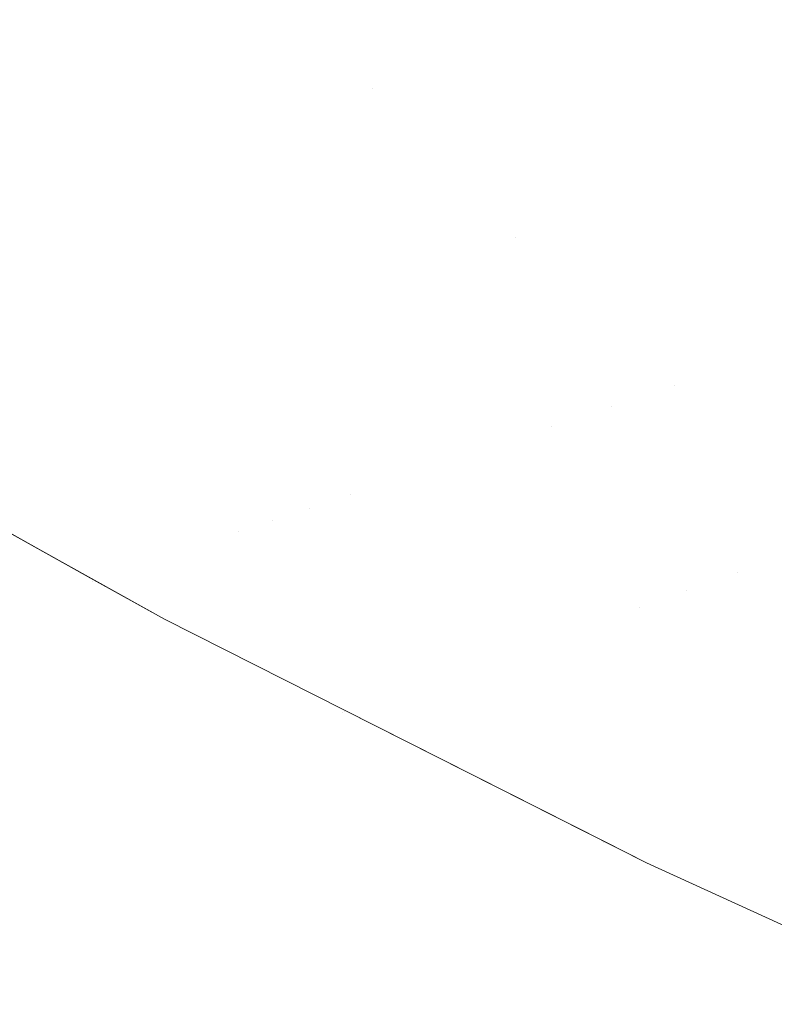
# Model space of a CAD drawing. Header units: centimetres. Extents: x -62 to 63, y 4 to 6.
# Tile 163 of 256: x -19.9074 to -19.8847, y 4.5635 to 4.5931. Entities that reach past the tile are written whole.
import ezdxf

# ---------------------------------------------------------------- set-up
doc = ezdxf.new("R2010")
doc.units = ezdxf.units.CM
doc.header["$LTSCALE"] = 2.54
doc.layers.add('Lucido design-1', color=7, linetype='Continuous')

# ---------------------------------------------------------------- blocks, each defined once
blk = doc.blocks.new('Gruppo-4-1')
at = {"color": 7, "linetype": 'Continuous', "lineweight": 9}
blk.add_3dface([(-61.851453, 5.900212, -2276.22217), (-61.851453, 4.300212, -2276.22217), (62.978378, 4.300212, -2276.22217), (62.978378, 5.900212, -2276.22217)], dxfattribs=at)
for points, invisible_edges in [([(-19.890693, 4.592881, -2276.669608), (-19.896775, 4.596611, -2276.669608), (-19.894102, 4.597379, -2276.667449), (-19.888065, 4.593677, -2276.667449)], 15), ([(-19.893207, 4.59212, -2276.671794), (-19.899332, 4.595877, -2276.671794), (-19.896775, 4.596611, -2276.669608), (-19.890693, 4.592881, -2276.669608)], 15), ([(-19.900567, 4.595522, -2276.672897), (-19.899332, 4.595877, -2276.671794), (-19.893207, 4.59212, -2276.671794), (-19.895605, 4.591394, -2276.674006)], 15), ([(-19.895605, 4.591394, -2276.674006), (-19.901772, 4.595175, -2276.674006), (-19.900567, 4.595522, -2276.672897)], 11), ([(-19.882475, 4.59537, -2276.663225), (-19.876245, 4.591744, -2276.663225), (-19.879044, 4.590851, -2276.665321), (-19.885325, 4.594507, -2276.665321)], 15), ([(-19.902947, 4.594838, -2276.67512), (-19.901772, 4.595175, -2276.674006), (-19.895605, 4.591394, -2276.674006), (-19.896761, 4.591044, -2276.67512)], 15), ([(-19.896761, 4.591044, -2276.67512), (-19.897888, 4.590702, -2276.676241), (-19.904093, 4.594508, -2276.676241), (-19.902947, 4.594838, -2276.67512)], 15), ([(-19.905209, 4.594188, -2276.677366), (-19.904093, 4.594508, -2276.676241), (-19.897888, 4.590702, -2276.676241), (-19.898985, 4.59037, -2276.677366)], 15), ([(-19.885325, 4.594507, -2276.665321), (-19.879044, 4.590851, -2276.665321), (-19.881735, 4.589992, -2276.667449), (-19.888065, 4.593677, -2276.667449)], 15), ([(-19.898985, 4.59037, -2276.677366), (-19.900052, 4.590047, -2276.678496), (-19.906295, 4.593876, -2276.678496), (-19.905209, 4.594188, -2276.677366)], 15), ([(-19.907351, 4.593572, -2276.67963), (-19.906295, 4.593876, -2276.678496), (-19.900052, 4.590047, -2276.678496), (-19.90109, 4.589733, -2276.67963)], 15), ([(-19.90109, 4.589733, -2276.67963), (-19.902099, 4.589427, -2276.680769), (-19.908376, 4.593277, -2276.680769), (-19.907351, 4.593572, -2276.67963)], 15), ([(-19.888065, 4.593677, -2276.667449), (-19.881735, 4.589992, -2276.667449), (-19.884316, 4.589169, -2276.669608), (-19.890693, 4.592881, -2276.669608)], 15), ([(-19.909372, 4.592991, -2276.681912), (-19.908376, 4.593277, -2276.680769), (-19.902099, 4.589427, -2276.680769), (-19.903078, 4.589131, -2276.681912)], 15), ([(-19.903078, 4.589131, -2276.681912), (-19.904027, 4.588843, -2276.683058), (-19.910338, 4.592714, -2276.683058), (-19.909372, 4.592991, -2276.681912)], 15), ([(-19.911273, 4.592445, -2276.684208), (-19.910338, 4.592714, -2276.683058), (-19.904027, 4.588843, -2276.683058), (-19.904946, 4.588565, -2276.684208)], 15), ([(-19.890693, 4.592881, -2276.669608), (-19.884316, 4.589169, -2276.669608), (-19.886784, 4.588381, -2276.671794), (-19.893207, 4.59212, -2276.671794)], 15), ([(-19.904946, 4.588565, -2276.684208), (-19.905836, 4.588295, -2276.68536), (-19.912178, 4.592185, -2276.68536), (-19.911273, 4.592445, -2276.684208)], 15), ([(-19.913053, 4.591934, -2276.686516), (-19.912178, 4.592185, -2276.68536), (-19.905836, 4.588295, -2276.68536), (-19.906696, 4.588035, -2276.686516)], 15), ([(-19.893207, 4.59212, -2276.671794), (-19.886784, 4.588381, -2276.671794), (-19.88914, 4.58763, -2276.674006), (-19.895605, 4.591394, -2276.674006)], 15), ([(-19.906696, 4.588035, -2276.686516), (-19.907527, 4.587783, -2276.687674), (-19.913898, 4.591691, -2276.687674), (-19.913053, 4.591934, -2276.686516)], 15), ([(-19.896761, 4.591044, -2276.67512), (-19.895605, 4.591394, -2276.674006), (-19.88914, 4.58763, -2276.674006), (-19.891381, 4.586915, -2276.676241)], 15), ([(-19.891381, 4.586915, -2276.676241), (-19.897888, 4.590702, -2276.676241), (-19.896761, 4.591044, -2276.67512)], 11), ([(-19.898985, 4.59037, -2276.677366), (-19.897888, 4.590702, -2276.676241), (-19.891381, 4.586915, -2276.676241), (-19.892458, 4.586571, -2276.677366)], 15), ([(-19.892458, 4.586571, -2276.677366), (-19.893507, 4.586237, -2276.678496), (-19.900052, 4.590047, -2276.678496), (-19.898985, 4.59037, -2276.677366)], 15), ([(-19.90109, 4.589733, -2276.67963), (-19.900052, 4.590047, -2276.678496), (-19.893507, 4.586237, -2276.678496), (-19.894526, 4.585912, -2276.67963)], 15), ([(-19.894526, 4.585912, -2276.67963), (-19.895516, 4.585596, -2276.680769), (-19.902099, 4.589427, -2276.680769), (-19.90109, 4.589733, -2276.67963)], 15), ([(-19.903078, 4.589131, -2276.681912), (-19.902099, 4.589427, -2276.680769), (-19.895516, 4.585596, -2276.680769), (-19.896478, 4.585289, -2276.681912)], 15), ([(-19.896478, 4.585289, -2276.681912), (-19.89741, 4.584992, -2276.683058), (-19.904027, 4.588843, -2276.683058), (-19.903078, 4.589131, -2276.681912)], 15), ([(-19.880061, 4.584666, -2276.671794), (-19.886784, 4.588381, -2276.671794), (-19.884316, 4.589169, -2276.669608), (-19.877639, 4.58548, -2276.669608)], 15), ([(-19.904946, 4.588565, -2276.684208), (-19.904027, 4.588843, -2276.683058), (-19.89741, 4.584992, -2276.683058), (-19.898313, 4.584703, -2276.684208)], 15), ([(-19.898313, 4.584703, -2276.684208), (-19.899187, 4.584425, -2276.68536), (-19.905836, 4.588295, -2276.68536), (-19.904946, 4.588565, -2276.684208)], 15), ([(-19.906696, 4.588035, -2276.686516), (-19.905836, 4.588295, -2276.68536), (-19.899187, 4.584425, -2276.68536), (-19.900031, 4.584155, -2276.686516)], 15), ([(-19.882371, 4.58389, -2276.674006), (-19.88914, 4.58763, -2276.674006), (-19.886784, 4.588381, -2276.671794), (-19.880061, 4.584666, -2276.671794)], 15), ([(-19.900031, 4.584155, -2276.686516), (-19.900847, 4.583895, -2276.687674), (-19.907527, 4.587783, -2276.687674), (-19.906696, 4.588035, -2276.686516)], 15), ([(-19.908328, 4.587541, -2276.688833), (-19.907527, 4.587783, -2276.687674), (-19.900847, 4.583895, -2276.687674), (-19.901633, 4.583644, -2276.688833)], 15), ([(-19.884569, 4.583151, -2276.676241), (-19.891381, 4.586915, -2276.676241), (-19.88914, 4.58763, -2276.674006), (-19.882371, 4.58389, -2276.674006)], 15), ([(-19.909841, 4.587083, -2276.691158), (-19.909099, 4.587307, -2276.689995), (-19.902391, 4.583402, -2276.689995), (-19.903119, 4.58317, -2276.691158)], 15), ([(-19.901633, 4.583644, -2276.688833), (-19.902391, 4.583402, -2276.689995), (-19.909099, 4.587307, -2276.689995), (-19.908328, 4.587541, -2276.688833)], 15), ([(-19.903119, 4.58317, -2276.691158), (-19.903819, 4.582947, -2276.692323), (-19.910553, 4.586867, -2276.692323), (-19.909841, 4.587083, -2276.691158)], 15), ([(-19.904489, 4.582733, -2276.693488), (-19.905131, 4.582528, -2276.694654), (-19.91189, 4.586462, -2276.694654), (-19.911236, 4.58666, -2276.693488)], 15), ([(-19.911236, 4.58666, -2276.693488), (-19.910553, 4.586867, -2276.692323), (-19.903819, 4.582947, -2276.692323), (-19.904489, 4.582733, -2276.693488)], 15), ([(-19.892458, 4.586571, -2276.677366), (-19.891381, 4.586915, -2276.676241), (-19.884569, 4.583151, -2276.676241), (-19.886654, 4.58245, -2276.678496)], 15), ([(-19.912515, 4.586273, -2276.695821), (-19.91189, 4.586462, -2276.694654), (-19.905131, 4.582528, -2276.694654), (-19.905745, 4.582332, -2276.695821)], 15), ([(-19.886654, 4.58245, -2276.678496), (-19.893507, 4.586237, -2276.678496), (-19.892458, 4.586571, -2276.677366)], 11), ([(-19.913677, 4.585921, -2276.698154), (-19.913111, 4.586093, -2276.696987), (-19.90633, 4.582146, -2276.696987), (-19.906887, 4.581968, -2276.698154)], 15), ([(-19.905745, 4.582332, -2276.695821), (-19.90633, 4.582146, -2276.696987), (-19.913111, 4.586093, -2276.696987), (-19.912515, 4.586273, -2276.695821)], 15), ([(-19.894526, 4.585912, -2276.67963), (-19.893507, 4.586237, -2276.678496), (-19.886654, 4.58245, -2276.678496), (-19.887654, 4.582114, -2276.67963)], 15), ([(-19.906887, 4.581968, -2276.698154), (-19.907415, 4.581799, -2276.699319), (-19.914216, 4.585758, -2276.699319), (-19.913677, 4.585921, -2276.698154)], 15), ([(-19.887654, 4.582114, -2276.67963), (-19.888625, 4.581788, -2276.680769), (-19.895516, 4.585596, -2276.680769), (-19.894526, 4.585912, -2276.67963)], 15), ([(-19.896478, 4.585289, -2276.681912), (-19.895516, 4.585596, -2276.680769), (-19.888625, 4.581788, -2276.680769), (-19.889568, 4.581471, -2276.681912)], 15), ([(-19.889568, 4.581471, -2276.681912), (-19.890482, 4.581164, -2276.683058), (-19.89741, 4.584992, -2276.683058), (-19.896478, 4.585289, -2276.681912)], 15), ([(-19.898313, 4.584703, -2276.684208), (-19.89741, 4.584992, -2276.683058), (-19.890482, 4.581164, -2276.683058), (-19.891368, 4.580866, -2276.684208)], 15), ([(-19.891368, 4.580866, -2276.684208), (-19.892225, 4.580578, -2276.68536), (-19.899187, 4.584425, -2276.68536), (-19.898313, 4.584703, -2276.684208)], 15), ([(-19.900031, 4.584155, -2276.686516), (-19.899187, 4.584425, -2276.68536), (-19.892225, 4.580578, -2276.68536), (-19.893053, 4.5803, -2276.686516)], 15), ([(-19.893053, 4.5803, -2276.686516), (-19.893853, 4.580031, -2276.687674), (-19.900847, 4.583895, -2276.687674), (-19.900031, 4.584155, -2276.686516)], 15), ([(-19.901633, 4.583644, -2276.688833), (-19.900847, 4.583895, -2276.687674), (-19.893853, 4.580031, -2276.687674), (-19.894625, 4.579772, -2276.688833)], 15), ([(-19.903119, 4.58317, -2276.691158), (-19.902391, 4.583402, -2276.689995), (-19.895368, 4.579522, -2276.689995), (-19.896082, 4.579282, -2276.691158)], 15), ([(-19.894625, 4.579772, -2276.688833), (-19.895368, 4.579522, -2276.689995), (-19.902391, 4.583402, -2276.689995), (-19.901633, 4.583644, -2276.688833)], 15), ([(-19.896082, 4.579282, -2276.691158), (-19.896768, 4.579051, -2276.692323), (-19.903819, 4.582947, -2276.692323), (-19.903119, 4.58317, -2276.691158)], 15), ([(-19.884569, 4.583151, -2276.676241), (-19.877449, 4.579416, -2276.676241), (-19.879491, 4.578693, -2276.678496), (-19.886654, 4.58245, -2276.678496)], 15), ([(-19.904489, 4.582733, -2276.693488), (-19.903819, 4.582947, -2276.692323), (-19.896768, 4.579051, -2276.692323), (-19.897426, 4.57883, -2276.693488)], 15), ([(-19.905745, 4.582332, -2276.695821), (-19.905131, 4.582528, -2276.694654), (-19.898056, 4.578618, -2276.694654), (-19.898658, 4.578416, -2276.695821)], 15), ([(-19.897426, 4.57883, -2276.693488), (-19.898056, 4.578618, -2276.694654), (-19.905131, 4.582528, -2276.694654), (-19.904489, 4.582733, -2276.693488)], 15), ([(-19.898658, 4.578416, -2276.695821), (-19.899231, 4.578223, -2276.696987), (-19.90633, 4.582146, -2276.696987), (-19.905745, 4.582332, -2276.695821)], 15), ([(-19.887654, 4.582114, -2276.67963), (-19.886654, 4.58245, -2276.678496), (-19.879491, 4.578693, -2276.678496), (-19.881422, 4.57801, -2276.680769)], 15), ([(-19.899778, 4.57804, -2276.698154), (-19.900296, 4.577866, -2276.699319), (-19.907415, 4.581799, -2276.699319), (-19.906887, 4.581968, -2276.698154)], 15), ([(-19.906887, 4.581968, -2276.698154), (-19.90633, 4.582146, -2276.696987), (-19.899231, 4.578223, -2276.696987), (-19.899778, 4.57804, -2276.698154)], 15), ([(-19.881422, 4.57801, -2276.680769), (-19.888625, 4.581788, -2276.680769), (-19.887654, 4.582114, -2276.67963)], 11), ([(-19.900787, 4.577701, -2276.700485), (-19.901251, 4.577545, -2276.701649), (-19.908389, 4.581489, -2276.701649), (-19.907916, 4.58164, -2276.700485)], 15), ([(-19.907916, 4.58164, -2276.700485), (-19.907415, 4.581799, -2276.699319), (-19.900296, 4.577866, -2276.699319), (-19.900787, 4.577701, -2276.700485)], 15), ([(-19.889568, 4.581471, -2276.681912), (-19.888625, 4.581788, -2276.680769), (-19.881422, 4.57801, -2276.680769), (-19.883241, 4.577366, -2276.683058)], 15), ([(-19.902097, 4.57726, -2276.703974), (-19.909251, 4.581214, -2276.703974), (-19.908834, 4.581347, -2276.702812)], 11), ([(-19.908834, 4.581347, -2276.702812), (-19.908389, 4.581489, -2276.701649), (-19.901251, 4.577545, -2276.701649), (-19.902097, 4.57726, -2276.703974)], 15), ([(-19.883241, 4.577366, -2276.683058), (-19.890482, 4.581164, -2276.683058), (-19.889568, 4.581471, -2276.681912)], 11), ([(-19.902836, 4.577012, -2276.706291), (-19.910005, 4.580973, -2276.706291), (-19.909642, 4.581089, -2276.705134)], 11), ([(-19.909642, 4.581089, -2276.705134), (-19.909251, 4.581214, -2276.703974), (-19.902097, 4.57726, -2276.703974), (-19.902836, 4.577012, -2276.706291)], 15), ([(-19.891368, 4.580866, -2276.684208), (-19.890482, 4.581164, -2276.683058), (-19.883241, 4.577366, -2276.683058), (-19.884948, 4.576761, -2276.68536)], 15), ([(-19.904001, 4.57662, -2276.710899), (-19.911193, 4.580594, -2276.710899), (-19.910652, 4.580767, -2276.7086), (-19.90347, 4.576799, -2276.7086)], 15), ([(-19.90347, 4.576799, -2276.7086), (-19.910652, 4.580767, -2276.7086), (-19.910342, 4.580866, -2276.707447)], 11), ([(-19.910342, 4.580866, -2276.707447), (-19.910005, 4.580973, -2276.706291), (-19.902836, 4.577012, -2276.706291), (-19.90347, 4.576799, -2276.7086)], 15), ([(-19.884948, 4.576761, -2276.68536), (-19.892225, 4.580578, -2276.68536), (-19.891368, 4.580866, -2276.684208)], 11), ([(-19.90476, 4.576365, -2276.715456), (-19.911967, 4.580347, -2276.715456), (-19.91163, 4.580455, -2276.713185), (-19.90443, 4.576476, -2276.713185)], 15), ([(-19.90443, 4.576476, -2276.713185), (-19.91163, 4.580455, -2276.713185), (-19.911193, 4.580594, -2276.710899), (-19.904001, 4.57662, -2276.710899)], 15), ([(-19.893053, 4.5803, -2276.686516), (-19.892225, 4.580578, -2276.68536), (-19.884948, 4.576761, -2276.68536), (-19.88576, 4.576474, -2276.686516)], 15), ([(-19.90556, 4.576097, -2276.928615), (-19.912782, 4.580087, -2276.928615), (-19.912608, 4.580143, -2276.926967), (-19.905389, 4.576154, -2276.926967)], 15), ([(-19.905389, 4.576154, -2276.926967), (-19.912608, 4.580143, -2276.926967), (-19.912486, 4.580182, -2276.925344), (-19.905269, 4.576194, -2276.925344)], 15), ([(-19.905269, 4.576194, -2276.925344), (-19.912486, 4.580182, -2276.925344), (-19.912414, 4.580205, -2276.923745), (-19.905199, 4.576218, -2276.923745)], 15), ([(-19.905199, 4.576218, -2276.923745), (-19.912414, 4.580205, -2276.923745), (-19.912357, 4.580273, -2276.92217)], 11), ([(-19.912357, 4.580273, -2276.92217), (-19.90302, 4.575073, -2276.92217), (-19.905199, 4.576218, -2276.923745)], 10), ([(-19.90302, 4.575073, -2276.92217), (-19.912357, 4.580273, -2276.92217), (-19.912357, 4.580273, -2276.72217), (-19.905156, 4.576263, -2276.72217)], 10), ([(-19.905156, 4.576263, -2276.72217), (-19.912357, 4.580273, -2276.72217), (-19.912345, 4.580227, -2276.71995)], 10), ([(-19.905131, 4.576241, -2276.71995), (-19.912345, 4.580227, -2276.71995), (-19.912204, 4.580272, -2276.717712), (-19.904993, 4.576287, -2276.717712)], 15), ([(-19.912345, 4.580227, -2276.71995), (-19.905131, 4.576241, -2276.71995), (-19.905156, 4.576263, -2276.72217)], 11), ([(-19.904993, 4.576287, -2276.717712), (-19.912204, 4.580272, -2276.717712), (-19.911967, 4.580347, -2276.715456), (-19.90476, 4.576365, -2276.715456)], 15), ([(-19.88576, 4.576474, -2276.686516), (-19.886543, 4.576196, -2276.687674), (-19.893853, 4.580031, -2276.687674), (-19.893053, 4.5803, -2276.686516)], 15), ([(-19.906407, 4.575812, -2276.933702), (-19.913646, 4.579812, -2276.933702), (-19.913299, 4.579922, -2276.931982), (-19.906066, 4.575926, -2276.931982)], 15), ([(-19.906066, 4.575926, -2276.931982), (-19.913299, 4.579922, -2276.931982), (-19.913012, 4.580014, -2276.930287), (-19.905785, 4.576021, -2276.930287)], 15), ([(-19.905785, 4.576021, -2276.930287), (-19.913012, 4.580014, -2276.930287), (-19.912782, 4.580087, -2276.928615), (-19.90556, 4.576097, -2276.928615)], 15), ([(-19.894625, 4.579772, -2276.688833), (-19.893853, 4.580031, -2276.687674), (-19.886543, 4.576196, -2276.687674), (-19.887299, 4.575929, -2276.688833)], 15), ([(-19.907274, 4.57552, -2276.93721), (-19.91453, 4.57953, -2276.93721), (-19.914055, 4.579681, -2276.935444), (-19.906809, 4.575677, -2276.935444)], 15), ([(-19.906809, 4.575677, -2276.935444), (-19.914055, 4.579681, -2276.935444), (-19.913646, 4.579812, -2276.933702), (-19.906407, 4.575812, -2276.933702)], 15), ([(-19.887299, 4.575929, -2276.688833), (-19.888027, 4.575671, -2276.689995), (-19.895368, 4.579522, -2276.689995), (-19.894625, 4.579772, -2276.688833)], 15), ([(-19.907807, 4.575341, -2276.938998), (-19.915073, 4.579356, -2276.938998), (-19.91453, 4.57953, -2276.93721), (-19.907274, 4.57552, -2276.93721)], 15), ([(-19.888726, 4.575424, -2276.691158), (-19.889399, 4.575186, -2276.692323), (-19.896768, 4.579051, -2276.692323), (-19.896082, 4.579282, -2276.691158)], 15), ([(-19.896082, 4.579282, -2276.691158), (-19.895368, 4.579522, -2276.689995), (-19.888027, 4.575671, -2276.689995), (-19.888726, 4.575424, -2276.691158)], 15), ([(-19.897426, 4.57883, -2276.693488), (-19.896768, 4.579051, -2276.692323), (-19.889399, 4.575186, -2276.692323), (-19.89066, 4.574739, -2276.694654)], 15), ([(-19.89066, 4.574739, -2276.694654), (-19.898056, 4.578618, -2276.694654), (-19.897426, 4.57883, -2276.693488)], 11), ([(-19.891811, 4.574331, -2276.696987), (-19.899231, 4.578223, -2276.696987), (-19.898658, 4.578416, -2276.695821)], 11), ([(-19.898658, 4.578416, -2276.695821), (-19.898056, 4.578618, -2276.694654), (-19.89066, 4.574739, -2276.694654), (-19.891811, 4.574331, -2276.696987)], 15), ([(-19.899778, 4.57804, -2276.698154), (-19.899231, 4.578223, -2276.696987), (-19.891811, 4.574331, -2276.696987), (-19.892854, 4.573962, -2276.699319)], 15), ([(-19.900787, 4.577701, -2276.700485), (-19.900296, 4.577866, -2276.699319), (-19.892854, 4.573962, -2276.699319), (-19.893789, 4.573631, -2276.701649)], 15), ([(-19.892854, 4.573962, -2276.699319), (-19.900296, 4.577866, -2276.699319), (-19.899778, 4.57804, -2276.698154)], 11), ([(-19.901251, 4.577545, -2276.701649), (-19.893789, 4.573631, -2276.701649), (-19.894618, 4.573338, -2276.703974), (-19.902097, 4.57726, -2276.703974)], 15), ([(-19.893789, 4.573631, -2276.701649), (-19.901251, 4.577545, -2276.701649), (-19.900787, 4.577701, -2276.700485)], 11), ([(-19.902097, 4.57726, -2276.703974), (-19.894618, 4.573338, -2276.703974), (-19.895342, 4.573081, -2276.706291), (-19.902836, 4.577012, -2276.706291)], 15), ([(-19.877353, 4.57298, -2276.68536), (-19.884948, 4.576761, -2276.68536), (-19.883241, 4.577366, -2276.683058), (-19.875683, 4.573603, -2276.683058)], 15), ([(-19.902836, 4.577012, -2276.706291), (-19.895342, 4.573081, -2276.706291), (-19.895963, 4.572861, -2276.7086), (-19.90347, 4.576799, -2276.7086)], 15), ([(-19.904001, 4.57662, -2276.710899), (-19.896483, 4.572677, -2276.710899), (-19.896904, 4.572528, -2276.713185), (-19.90443, 4.576476, -2276.713185)], 15), ([(-19.90347, 4.576799, -2276.7086), (-19.895963, 4.572861, -2276.7086), (-19.896483, 4.572677, -2276.710899), (-19.904001, 4.57662, -2276.710899)], 15), ([(-19.88576, 4.576474, -2276.686516), (-19.884948, 4.576761, -2276.68536), (-19.877353, 4.57298, -2276.68536), (-19.878914, 4.572398, -2276.687674)], 15), ([(-19.904993, 4.576287, -2276.717712), (-19.897455, 4.572333, -2276.717712), (-19.89759, 4.572285, -2276.71995), (-19.905131, 4.576241, -2276.71995)], 15), ([(-19.90476, 4.576365, -2276.715456), (-19.897227, 4.572414, -2276.715456), (-19.897455, 4.572333, -2276.717712), (-19.904993, 4.576287, -2276.717712)], 15), ([(-19.90443, 4.576476, -2276.713185), (-19.896904, 4.572528, -2276.713185), (-19.897227, 4.572414, -2276.715456), (-19.90476, 4.576365, -2276.715456)], 15), ([(-19.878914, 4.572398, -2276.687674), (-19.886543, 4.576196, -2276.687674), (-19.88576, 4.576474, -2276.686516)], 11), ([(-19.905785, 4.576021, -2276.930287), (-19.898231, 4.572059, -2276.930287), (-19.898507, 4.571961, -2276.931982), (-19.906066, 4.575926, -2276.931982)], 15), ([(-19.90556, 4.576097, -2276.928615), (-19.89801, 4.572137, -2276.928615), (-19.898231, 4.572059, -2276.930287), (-19.905785, 4.576021, -2276.930287)], 15), ([(-19.905389, 4.576154, -2276.926967), (-19.897843, 4.572196, -2276.926967), (-19.89801, 4.572137, -2276.928615), (-19.90556, 4.576097, -2276.928615)], 15), ([(-19.905269, 4.576194, -2276.925344), (-19.897726, 4.572237, -2276.925344), (-19.897843, 4.572196, -2276.926967), (-19.905389, 4.576154, -2276.926967)], 15), ([(-19.905199, 4.576218, -2276.923745), (-19.897657, 4.572262, -2276.923745), (-19.897726, 4.572237, -2276.925344), (-19.905269, 4.576194, -2276.925344)], 15), ([(-19.897657, 4.572262, -2276.923745), (-19.905199, 4.576218, -2276.923745), (-19.90302, 4.575073, -2276.92217)], 11), ([(-19.905156, 4.576263, -2276.72217), (-19.90302, 4.575073, -2276.72217), (-19.90302, 4.575073, -2276.92217)], 10), ([(-19.90302, 4.575073, -2276.72217), (-19.905156, 4.576263, -2276.72217), (-19.905131, 4.576241, -2276.71995)], 10), ([(-19.90302, 4.575073, -2276.72217), (-19.905131, 4.576241, -2276.71995), (-19.89759, 4.572285, -2276.71995)], 11), ([(-19.887299, 4.575929, -2276.688833), (-19.886543, 4.576196, -2276.687674), (-19.878914, 4.572398, -2276.687674), (-19.880365, 4.571856, -2276.689995)], 15), ([(-19.906407, 4.575812, -2276.933702), (-19.89884, 4.571843, -2276.933702), (-19.899234, 4.571704, -2276.935444), (-19.906809, 4.575677, -2276.935444)], 15), ([(-19.906066, 4.575926, -2276.931982), (-19.898507, 4.571961, -2276.931982), (-19.89884, 4.571843, -2276.933702), (-19.906407, 4.575812, -2276.933702)], 15), ([(-19.880365, 4.571856, -2276.689995), (-19.888027, 4.575671, -2276.689995), (-19.887299, 4.575929, -2276.688833)], 11), ([(-19.907274, 4.57552, -2276.93721), (-19.89969, 4.571542, -2276.93721), (-19.900212, 4.571357, -2276.938998), (-19.907807, 4.575341, -2276.938998)], 15), ([(-19.906809, 4.575677, -2276.935444), (-19.899234, 4.571704, -2276.935444), (-19.89969, 4.571542, -2276.93721), (-19.907274, 4.57552, -2276.93721)], 15), ([(-19.881707, 4.571356, -2276.692323), (-19.889399, 4.575186, -2276.692323), (-19.888726, 4.575424, -2276.691158)], 11), ([(-19.888726, 4.575424, -2276.691158), (-19.888027, 4.575671, -2276.689995), (-19.880365, 4.571856, -2276.689995), (-19.881707, 4.571356, -2276.692323)], 15), ([(-19.908409, 4.575139, -2276.940809), (-19.900801, 4.571149, -2276.940809), (-19.901461, 4.570915, -2276.942641), (-19.909082, 4.574913, -2276.942641)], 15), ([(-19.907807, 4.575341, -2276.938998), (-19.900212, 4.571357, -2276.938998), (-19.900801, 4.571149, -2276.940809), (-19.908409, 4.575139, -2276.940809)], 15), ([(-19.882941, 4.570896, -2276.694654), (-19.89066, 4.574739, -2276.694654), (-19.889399, 4.575186, -2276.692323), (-19.881707, 4.571356, -2276.692323)], 15), ([(-19.909082, 4.574913, -2276.942641), (-19.901461, 4.570915, -2276.942641), (-19.902194, 4.570655, -2276.944493), (-19.909831, 4.574661, -2276.944493)], 15), ([(-19.90302, 4.575073, -2276.92217), (-19.897601, 4.572336, -2276.92217), (-19.897657, 4.572262, -2276.923745)], 10), ([(-19.897601, 4.572336, -2276.92217), (-19.90302, 4.575073, -2276.92217), (-19.90302, 4.575073, -2276.72217), (-19.897601, 4.572336, -2276.72217)], 10), ([(-19.89759, 4.572285, -2276.71995), (-19.897601, 4.572336, -2276.72217), (-19.90302, 4.575073, -2276.72217)], 9), ([(-19.909831, 4.574661, -2276.944493), (-19.902194, 4.570655, -2276.944493), (-19.903004, 4.570369, -2276.946366), (-19.910658, 4.574383, -2276.946366)], 15), ([(-19.884067, 4.570475, -2276.696987), (-19.891811, 4.574331, -2276.696987), (-19.89066, 4.574739, -2276.694654), (-19.882941, 4.570896, -2276.694654)], 15), ([(-19.910658, 4.574383, -2276.946366), (-19.903004, 4.570369, -2276.946366), (-19.903892, 4.570054, -2276.948259), (-19.911564, 4.574079, -2276.948259)], 15), ([(-19.885087, 4.570095, -2276.699319), (-19.892854, 4.573962, -2276.699319), (-19.891811, 4.574331, -2276.696987), (-19.884067, 4.570475, -2276.696987)], 15), ([(-19.911564, 4.574079, -2276.948259), (-19.903892, 4.570054, -2276.948259), (-19.904862, 4.569711, -2276.95017), (-19.912555, 4.573746, -2276.95017)], 15), ([(-19.886002, 4.569754, -2276.701649), (-19.893789, 4.573631, -2276.701649), (-19.892854, 4.573962, -2276.699319), (-19.885087, 4.570095, -2276.699319)], 15), ([(-19.912555, 4.573746, -2276.95017), (-19.904862, 4.569711, -2276.95017), (-19.905917, 4.569337, -2276.952099), (-19.913631, 4.573384, -2276.952099)], 15), ([(-19.886813, 4.569451, -2276.703974), (-19.894618, 4.573338, -2276.703974), (-19.893789, 4.573631, -2276.701649), (-19.886002, 4.569754, -2276.701649)], 15), ([(-19.913631, 4.573384, -2276.952099), (-19.905917, 4.569337, -2276.952099), (-19.907059, 4.568933, -2276.954044), (-19.914797, 4.572992, -2276.954044)], 15), ([(-19.887521, 4.569187, -2276.706291), (-19.895342, 4.573081, -2276.706291), (-19.894618, 4.573338, -2276.703974), (-19.886813, 4.569451, -2276.703974)], 15), ([(-19.888129, 4.56896, -2276.7086), (-19.895963, 4.572861, -2276.7086), (-19.895342, 4.573081, -2276.706291), (-19.887521, 4.569187, -2276.706291)], 15), ([(-19.914797, 4.572992, -2276.954044), (-19.907059, 4.568933, -2276.954044), (-19.908291, 4.568497, -2276.956004), (-19.916055, 4.572569, -2276.956004)], 15), ([(-19.888637, 4.568771, -2276.710899), (-19.896483, 4.572677, -2276.710899), (-19.895963, 4.572861, -2276.7086), (-19.888129, 4.56896, -2276.7086)], 15), ([(-19.889365, 4.568499, -2276.715456), (-19.897227, 4.572414, -2276.715456), (-19.896904, 4.572528, -2276.713185), (-19.889049, 4.568617, -2276.713185)], 15), ([(-19.889049, 4.568617, -2276.713185), (-19.896904, 4.572528, -2276.713185), (-19.896483, 4.572677, -2276.710899), (-19.888637, 4.568771, -2276.710899)], 15), ([(-19.890347, 4.568133, -2276.930287), (-19.898231, 4.572059, -2276.930287), (-19.89801, 4.572137, -2276.928615), (-19.890131, 4.568213, -2276.928615)], 15), ([(-19.890131, 4.568213, -2276.928615), (-19.89801, 4.572137, -2276.928615), (-19.897843, 4.572196, -2276.926967), (-19.889967, 4.568275, -2276.926967)], 15), ([(-19.889967, 4.568275, -2276.926967), (-19.897843, 4.572196, -2276.926967), (-19.897726, 4.572237, -2276.925344), (-19.889853, 4.568317, -2276.925344)], 15), ([(-19.889853, 4.568317, -2276.925344), (-19.897726, 4.572237, -2276.925344), (-19.897657, 4.572262, -2276.923745), (-19.889785, 4.568342, -2276.923745)], 15), ([(-19.889785, 4.568342, -2276.923745), (-19.897657, 4.572262, -2276.923745), (-19.897601, 4.572336, -2276.92217)], 11), ([(-19.897601, 4.572336, -2276.92217), (-19.888508, 4.567744, -2276.92217), (-19.889785, 4.568342, -2276.923745)], 10), ([(-19.888508, 4.567744, -2276.92217), (-19.897601, 4.572336, -2276.92217), (-19.897601, 4.572336, -2276.72217), (-19.889752, 4.568372, -2276.72217)], 10), ([(-19.889752, 4.568372, -2276.72217), (-19.897601, 4.572336, -2276.72217), (-19.89759, 4.572285, -2276.71995)], 10), ([(-19.88972, 4.568367, -2276.71995), (-19.89759, 4.572285, -2276.71995), (-19.897455, 4.572333, -2276.717712), (-19.889588, 4.568416, -2276.717712)], 15), ([(-19.89759, 4.572285, -2276.71995), (-19.88972, 4.568367, -2276.71995), (-19.889752, 4.568372, -2276.72217)], 11), ([(-19.889588, 4.568416, -2276.717712), (-19.897455, 4.572333, -2276.717712), (-19.897227, 4.572414, -2276.715456), (-19.889365, 4.568499, -2276.715456)], 15), ([(-19.891328, 4.567767, -2276.935444), (-19.899234, 4.571704, -2276.935444), (-19.89884, 4.571843, -2276.933702), (-19.890943, 4.567911, -2276.933702)], 15), ([(-19.890943, 4.567911, -2276.933702), (-19.89884, 4.571843, -2276.933702), (-19.898507, 4.571961, -2276.931982), (-19.890616, 4.568032, -2276.931982)], 15), ([(-19.890616, 4.568032, -2276.931982), (-19.898507, 4.571961, -2276.931982), (-19.898231, 4.572059, -2276.930287), (-19.890347, 4.568133, -2276.930287)], 15), ([(-19.891774, 4.567601, -2276.93721), (-19.89969, 4.571542, -2276.93721), (-19.899234, 4.571704, -2276.935444), (-19.891328, 4.567767, -2276.935444)], 15), ([(-19.892861, 4.567195, -2276.940809), (-19.900801, 4.571149, -2276.940809), (-19.900212, 4.571357, -2276.938998), (-19.892284, 4.56741, -2276.938998)], 15), ([(-19.892284, 4.56741, -2276.938998), (-19.900212, 4.571357, -2276.938998), (-19.89969, 4.571542, -2276.93721), (-19.891774, 4.567601, -2276.93721)], 15), ([(-19.893507, 4.566954, -2276.942641), (-19.901461, 4.570915, -2276.942641), (-19.900801, 4.571149, -2276.940809), (-19.892861, 4.567195, -2276.940809)], 15), ([(-19.895016, 4.566391, -2276.946366), (-19.903004, 4.570369, -2276.946366), (-19.902194, 4.570655, -2276.944493), (-19.894224, 4.566687, -2276.944493)], 15), ([(-19.894224, 4.566687, -2276.944493), (-19.902194, 4.570655, -2276.944493), (-19.901461, 4.570915, -2276.942641), (-19.893507, 4.566954, -2276.942641)], 15), ([(-19.895885, 4.566067, -2276.948259), (-19.903892, 4.570054, -2276.948259), (-19.903004, 4.570369, -2276.946366), (-19.895016, 4.566391, -2276.946366)], 15), ([(-19.884067, 4.570475, -2276.696987), (-19.875996, 4.566662, -2276.696987), (-19.876992, 4.56627, -2276.699319), (-19.885087, 4.570095, -2276.699319)], 15), ([(-19.885087, 4.570095, -2276.699319), (-19.876992, 4.56627, -2276.699319), (-19.877886, 4.565919, -2276.701649), (-19.886002, 4.569754, -2276.701649)], 15), ([(-19.896834, 4.565713, -2276.95017), (-19.904862, 4.569711, -2276.95017), (-19.903892, 4.570054, -2276.948259), (-19.895885, 4.566067, -2276.948259)], 15), ([(-19.897865, 4.565329, -2276.952099), (-19.905917, 4.569337, -2276.952099), (-19.904862, 4.569711, -2276.95017), (-19.896834, 4.565713, -2276.95017)], 15), ([(-19.886002, 4.569754, -2276.701649), (-19.877886, 4.565919, -2276.701649), (-19.878678, 4.565607, -2276.703974), (-19.886813, 4.569451, -2276.703974)], 15), ([(-19.898982, 4.564912, -2276.954044), (-19.907059, 4.568933, -2276.954044), (-19.905917, 4.569337, -2276.952099), (-19.897865, 4.565329, -2276.952099)], 15), ([(-19.887521, 4.569187, -2276.706291), (-19.87937, 4.565335, -2276.706291), (-19.879963, 4.565102, -2276.7086), (-19.888129, 4.56896, -2276.7086)], 15), ([(-19.886813, 4.569451, -2276.703974), (-19.878678, 4.565607, -2276.703974), (-19.87937, 4.565335, -2276.706291), (-19.887521, 4.569187, -2276.706291)], 15), ([(-19.900188, 4.564462, -2276.956004), (-19.908291, 4.568497, -2276.956004), (-19.907059, 4.568933, -2276.954044), (-19.898982, 4.564912, -2276.954044)], 15), ([(-19.888129, 4.56896, -2276.7086), (-19.879963, 4.565102, -2276.7086), (-19.88046, 4.564907, -2276.710899), (-19.888637, 4.568771, -2276.710899)], 15), ([(-19.889049, 4.568617, -2276.713185), (-19.880862, 4.564749, -2276.713185), (-19.881171, 4.564627, -2276.715456), (-19.889365, 4.568499, -2276.715456)], 15), ([(-19.888637, 4.568771, -2276.710899), (-19.88046, 4.564907, -2276.710899), (-19.880862, 4.564749, -2276.713185), (-19.889049, 4.568617, -2276.713185)], 15), ([(-19.901485, 4.563978, -2276.957979), (-19.909617, 4.568028, -2276.957979), (-19.908291, 4.568497, -2276.956004), (-19.900188, 4.564462, -2276.956004)], 15), ([(-19.889853, 4.568317, -2276.925344), (-19.881647, 4.56444, -2276.925344), (-19.881759, 4.564396, -2276.926967), (-19.889967, 4.568275, -2276.926967)], 15), ([(-19.889785, 4.568342, -2276.923745), (-19.881582, 4.564466, -2276.923745), (-19.881647, 4.56444, -2276.925344), (-19.889853, 4.568317, -2276.925344)], 15), ([(-19.881582, 4.564466, -2276.923745), (-19.889785, 4.568342, -2276.923745), (-19.888508, 4.567744, -2276.92217)], 11), ([(-19.889752, 4.568372, -2276.72217), (-19.888508, 4.567744, -2276.72217), (-19.888508, 4.567744, -2276.92217)], 10), ([(-19.888508, 4.567744, -2276.72217), (-19.889752, 4.568372, -2276.72217), (-19.88972, 4.568367, -2276.71995)], 10), ([(-19.889588, 4.568416, -2276.717712), (-19.881389, 4.564542, -2276.717712), (-19.881518, 4.564491, -2276.71995), (-19.88972, 4.568367, -2276.71995)], 15), ([(-19.888508, 4.567744, -2276.72217), (-19.88972, 4.568367, -2276.71995), (-19.881518, 4.564491, -2276.71995)], 11), ([(-19.889365, 4.568499, -2276.715456), (-19.881171, 4.564627, -2276.715456), (-19.881389, 4.564542, -2276.717712), (-19.889588, 4.568416, -2276.717712)], 15), ([(-19.902875, 4.56346, -2276.959966), (-19.911038, 4.567524, -2276.959966), (-19.909617, 4.568028, -2276.957979), (-19.901485, 4.563978, -2276.957979)], 15), ([(-19.890616, 4.568032, -2276.931982), (-19.882393, 4.564147, -2276.931982), (-19.882712, 4.564022, -2276.933702), (-19.890943, 4.567911, -2276.933702)], 15), ([(-19.890347, 4.568133, -2276.930287), (-19.88213, 4.56425, -2276.930287), (-19.882393, 4.564147, -2276.931982), (-19.890616, 4.568032, -2276.931982)], 15), ([(-19.890131, 4.568213, -2276.928615), (-19.881919, 4.564333, -2276.928615), (-19.88213, 4.56425, -2276.930287), (-19.890347, 4.568133, -2276.930287)], 15), ([(-19.889967, 4.568275, -2276.926967), (-19.881759, 4.564396, -2276.926967), (-19.881919, 4.564333, -2276.928615), (-19.890131, 4.568213, -2276.928615)], 15), ([(-19.891328, 4.567767, -2276.935444), (-19.883088, 4.563874, -2276.935444), (-19.883524, 4.563702, -2276.93721), (-19.891774, 4.567601, -2276.93721)], 15), ([(-19.890943, 4.567911, -2276.933702), (-19.882712, 4.564022, -2276.933702), (-19.883088, 4.563874, -2276.935444), (-19.891328, 4.567767, -2276.935444)], 15), ([(-19.888508, 4.567744, -2276.92217), (-19.881524, 4.564553, -2276.92217), (-19.881582, 4.564466, -2276.923745)], 10), ([(-19.881524, 4.564553, -2276.92217), (-19.888508, 4.567744, -2276.92217), (-19.888508, 4.567744, -2276.72217), (-19.881524, 4.564553, -2276.72217)], 10), ([(-19.881518, 4.564491, -2276.71995), (-19.881524, 4.564553, -2276.72217), (-19.888508, 4.567744, -2276.72217)], 9), ([(-19.904362, 4.562905, -2276.961965), (-19.912559, 4.566986, -2276.961965), (-19.911038, 4.567524, -2276.959966), (-19.902875, 4.56346, -2276.959966)], 15), ([(-19.892284, 4.56741, -2276.938998), (-19.884023, 4.563506, -2276.938998), (-19.884586, 4.563285, -2276.940809), (-19.892861, 4.567195, -2276.940809)], 15), ([(-19.891774, 4.567601, -2276.93721), (-19.883524, 4.563702, -2276.93721), (-19.884023, 4.563506, -2276.938998), (-19.892284, 4.56741, -2276.938998)], 15), ([(-19.892861, 4.567195, -2276.940809), (-19.884586, 4.563285, -2276.940809), (-19.885216, 4.563037, -2276.942641), (-19.893507, 4.566954, -2276.942641)], 15), ([(-19.905949, 4.562313, -2276.963974), (-19.91418, 4.566412, -2276.963974), (-19.912559, 4.566986, -2276.961965), (-19.904362, 4.562905, -2276.961965)], 15), ([(-19.893507, 4.566954, -2276.942641), (-19.885216, 4.563037, -2276.942641), (-19.885917, 4.562762, -2276.944493), (-19.894224, 4.566687, -2276.944493)], 15), ([(-19.894224, 4.566687, -2276.944493), (-19.885917, 4.562762, -2276.944493), (-19.886691, 4.562458, -2276.946366), (-19.895016, 4.566391, -2276.946366)], 15), ([(-19.907637, 4.561683, -2276.96599), (-19.915907, 4.565801, -2276.96599), (-19.91418, 4.566412, -2276.963974), (-19.905949, 4.562313, -2276.963974)], 15), ([(-19.895016, 4.566391, -2276.946366), (-19.886691, 4.562458, -2276.946366), (-19.887539, 4.562124, -2276.948259), (-19.895885, 4.566067, -2276.948259)], 15), ([(-19.895885, 4.566067, -2276.948259), (-19.887539, 4.562124, -2276.948259), (-19.888466, 4.56176, -2276.95017), (-19.896834, 4.565713, -2276.95017)], 15), ([(-19.896834, 4.565713, -2276.95017), (-19.888466, 4.56176, -2276.95017), (-19.889474, 4.561363, -2276.952099), (-19.897865, 4.565329, -2276.952099)], 15), ([(-19.897865, 4.565329, -2276.952099), (-19.889474, 4.561363, -2276.952099), (-19.890565, 4.560934, -2276.954044), (-19.898982, 4.564912, -2276.954044)], 15), ([(-19.898982, 4.564912, -2276.954044), (-19.890565, 4.560934, -2276.954044), (-19.891743, 4.560472, -2276.956004), (-19.900188, 4.564462, -2276.956004)], 15), ([(-19.900188, 4.564462, -2276.956004), (-19.891743, 4.560472, -2276.956004), (-19.893009, 4.559974, -2276.957979), (-19.901485, 4.563978, -2276.957979)], 15), ([(-19.901485, 4.563978, -2276.957979), (-19.893009, 4.559974, -2276.957979), (-19.894368, 4.55944, -2276.959966), (-19.902875, 4.56346, -2276.959966)], 15)]:
    blk.add_3dface(points, dxfattribs=dict(at, invisible_edges=invisible_edges))
blk = doc.blocks.new('Gruppo-5-1')
at = {"color": 7}
blk.add_blockref('Gruppo-4-1', (0, 0), dxfattribs=at)

msp = doc.modelspace()

# ---------------------------------------------------------------- block references
at = {"layer": 'Lucido design-1', "color": 7}
msp.add_blockref('Gruppo-5-1', (0, 0), dxfattribs=at)

doc.saveas('drawing.dxf')
